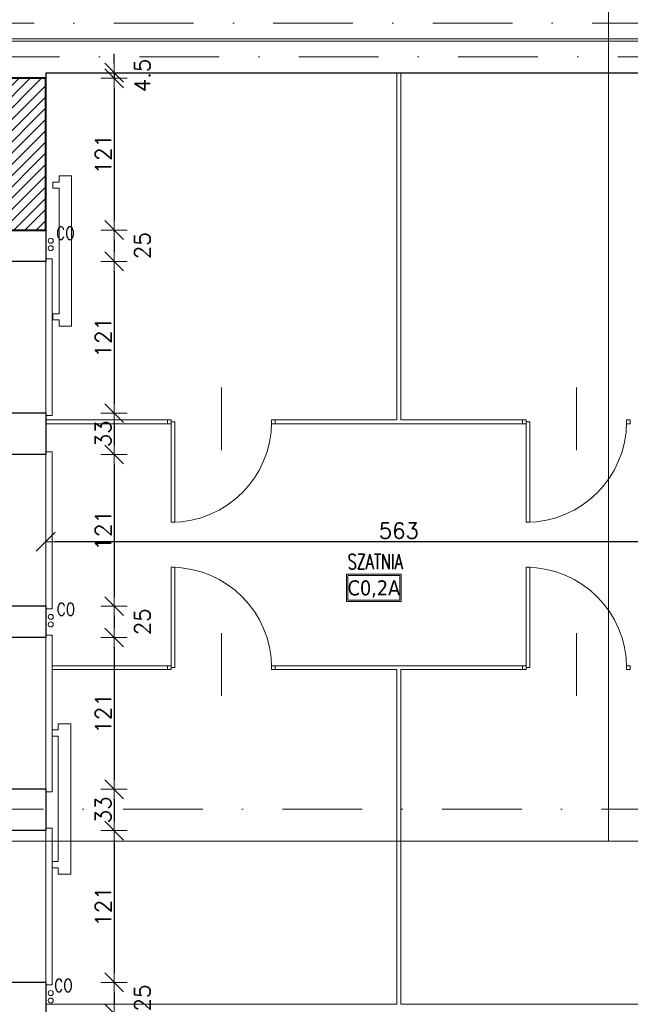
# Model space of a CAD drawing. Header units: millimetres. Extents: x 23192 to 177760, y -399809 to -79279.
# Tile 117 of 256: x 51996 to 52483, y -196383 to -195597. Entities that reach past the tile are written whole.
import ezdxf
from ezdxf.enums import TextEntityAlignment as Align

# ---------------------------------------------------------------- set-up
doc = ezdxf.new("R2010")
doc.units = ezdxf.units.MM
doc.linetypes.add('DASHDOT', pattern=[25.4, 12.7, -6.35, 0, -6.35])
doc.linetypes.add('HIDDEN', pattern=[9.525, 6.35, -3.175])
doc.layers.get('0').update_dxf_attribs({"lineweight": 0})
for name, color, linetype, lineweight in [('!! 0_ Istn-sciany', 3, 'Continuous', 30), ('!! 0_ Istn-widok', 1, 'Continuous', 15), ('!! 0_Istn-armatura', 6, 'Continuous', 9), ('!! 0_Istn-cienka', 4, 'Continuous', 9), ('!! 0_Opis_pom', 9, 'Continuous', 13), ('!! 0_Osie', 1, 'DASHDOT', 13), ('!! 1_hatch projektowane ściany', 4, 'Continuous', 5), ('!! 1_PROJ Sciany', 2, 'Continuous', 40), ('!! wymiary osi', 250, 'Continuous', 9), ('0-osie-liniA', 14, 'DASHDOT', 5)]:
    doc.layers.add(name, color=color, linetype=linetype, lineweight=lineweight)
for name, color, linetype, lineweight, plot in [('!! 0_Istn-grzejniki', 7, 'Continuous', 0, False), ('!! 0_ramki', 66, 'Continuous', 9, False), ('Powierzchnia', 140, 'Continuous', 5, False)]:
    doc.layers.add(name, color=color, linetype=linetype, lineweight=lineweight, plot=plot)
doc.styles.add('ARCHETYP', font='romans.shx', dxfattribs={"height": 15})
doc.styles.add('ARIAL', font='tahoma.ttf')
doc.styles.add('TXT', font='simplex.shx')
doc.dimstyles.new('DIM50', dxfattribs={"dimscale": 5, "dimtxt": 2.5, "dimasz": 1.5, "dimexe": 0, "dimexo": 0, "dimgap": 0.5, "dimtad": 1, "dimdec": 4, "dimrnd": 0.5, "dimdsep": 46, "dimtxsty": 'TXT', "dimblk1": 'TICK1', "dimblk2": 'TICK1', "dimsah": 1, "dimcen": 0, "dimse1": 1, "dimse2": 1, "dimclrd": 1, "dimclre": 7, "dimclrt": 9, "dimadec": 0, "dimazin": 0, "dimtfac": 1, "dimtdec": 4, "dimtmove": 2, "dimatfit": 3, "dimldrblk": 'TICK1', "dimfxl": 1, "dimtolj": 1, "dimarcsym": 0})

# ---------------------------------------------------------------- blocks, each defined once
blk = doc.blocks.new('BLOK OSI')
at = {"layer": '0-osie-liniA', "ltscale": 5}
for points in [[(48639.33021, -195663.0883), (55424.2848, -195663.0883)], [(51837.14395, -195690.0883), (53504.05566, -195690.0883)], [(51570.03302, -196290.0883), (53810.60983, -196290.0883)]]:
    blk.add_lwpolyline(points, dxfattribs=at)
blk = doc.blocks.new('TICK1')
at = {"color": 0}
for p, q in [((0, -1.4), (0, 1.4)), ((0, 0), (-1, 0))]:
    blk.add_line(p, q, dxfattribs=at)
at = {"color": 2}
blk.add_line((-1, -1), (1, 1), dxfattribs=at)
blk = doc.blocks.new('*D2504')
at = {"layer": '!! wymiary osi', "color": 1, "lineweight": -2, "transparency": 16777216}
blk.add_line((52572.21, -196013.65), (52024.21, -196013.65), dxfattribs=at)
at = {"layer": 'DEFPOINTS', "color": 0, "transparency": 16777216}
for p in [(52016.71, -195944.09), (52579.71, -195952.59), (52016.71, -196013.65)]:
    blk.add_point(p, dxfattribs=at)
at = {"layer": '!! wymiary osi', "color": 1, "lineweight": -2, "transparency": 16777216, "xscale": 7.5, "yscale": 7.5, "zscale": 7.5, "rotation": 180}
blk.add_blockref('TICK1', (52016.71, -196013.65), dxfattribs=at)
at = {"layer": '!! wymiary osi', "color": 1, "lineweight": -2, "transparency": 16777216, "xscale": 7.5, "yscale": 7.5, "zscale": 7.5}
blk.add_blockref('TICK1', (52579.71, -196013.65), dxfattribs=at)
at = {"layer": '!! wymiary osi', "color": 9, "transparency": 16777216, "insert": (52298.21, -196004.9), "char_height": 12.5, "attachment_point": 5, "style": 'TXT'}
blk.add_mtext('\\A1;563', dxfattribs=at)
blk = doc.blocks.new('*D2530')
at = {"layer": '!! wymiary osi', "color": 1, "lineweight": -2, "transparency": 16777216}
for p, q in [((52071.25, -195632.09), (52071.25, -195624.59)), ((52071.25, -195639.59), (52071.25, -195644.09)), ((52071.25, -195651.59), (52071.25, -195659.09))]:
    blk.add_line(p, q, dxfattribs=at)
at = {"layer": 'DEFPOINTS', "color": 0, "transparency": 16777216}
for p in [(52016.71, -195639.59), (52016.71, -195644.09), (52071.25, -195644.09)]:
    blk.add_point(p, dxfattribs=at)
at = {"layer": '!! wymiary osi', "color": 1, "lineweight": -2, "transparency": 16777216, "xscale": 7.5, "yscale": 7.5, "zscale": 7.5}
for p, rotation in [((52071.25, -195639.59), 270), ((52071.25, -195644.09), 90)]:
    blk.add_blockref('TICK1', p, dxfattribs=dict(at, rotation=rotation))
at = {"layer": '!! wymiary osi', "color": 9, "transparency": 16777216, "insert": (52093.75, -195641.84), "char_height": 12.5, "attachment_point": 5, "rotation": 90, "style": 'TXT'}
blk.add_mtext('\\A1;4.5', dxfattribs=at)
blk = doc.blocks.new('*D2531')
at = {"layer": '!! wymiary osi', "color": 1, "lineweight": -2, "transparency": 16777216}
blk.add_line((52071.25, -195651.59), (52071.25, -195757.59), dxfattribs=at)
at = {"layer": 'DEFPOINTS', "color": 0, "transparency": 16777216}
for p in [(52016.71, -195644.09), (52016.71, -195765.09), (52071.25, -195765.09)]:
    blk.add_point(p, dxfattribs=at)
at = {"layer": '!! wymiary osi', "color": 1, "lineweight": -2, "transparency": 16777216, "xscale": 7.5, "yscale": 7.5, "zscale": 7.5}
for p, rotation in [((52071.25, -195644.09), 90), ((52071.25, -195765.09), 270)]:
    blk.add_blockref('TICK1', p, dxfattribs=dict(at, rotation=rotation))
at = {"layer": '!! wymiary osi', "color": 9, "transparency": 16777216, "insert": (52062.5, -195704.59), "char_height": 12.5, "attachment_point": 5, "rotation": 90, "style": 'TXT'}
blk.add_mtext('\\A1;121', dxfattribs=at)
blk = doc.blocks.new('*D2532')
at = {"layer": '!! wymiary osi', "color": 1, "lineweight": -2, "transparency": 16777216}
blk.add_line((52071.25, -195772.59), (52071.25, -195782.59), dxfattribs=at)
at = {"layer": 'DEFPOINTS', "color": 0, "transparency": 16777216}
for p in [(52016.71, -195765.09), (52016.71, -195790.09), (52071.25, -195790.09)]:
    blk.add_point(p, dxfattribs=at)
at = {"layer": '!! wymiary osi', "color": 1, "lineweight": -2, "transparency": 16777216, "xscale": 7.5, "yscale": 7.5, "zscale": 7.5}
for p, rotation in [((52071.25, -195765.09), 90), ((52071.25, -195790.09), 270)]:
    blk.add_blockref('TICK1', p, dxfattribs=dict(at, rotation=rotation))
at = {"layer": '!! wymiary osi', "color": 9, "transparency": 16777216, "insert": (52093.75, -195777.59), "char_height": 12.5, "attachment_point": 5, "rotation": 90, "style": 'TXT'}
blk.add_mtext('\\A1;25', dxfattribs=at)
blk = doc.blocks.new('*D2533')
at = {"layer": '!! wymiary osi', "color": 1, "lineweight": -2, "transparency": 16777216}
blk.add_line((52071.25, -195797.59), (52071.25, -195903.59), dxfattribs=at)
at = {"layer": 'DEFPOINTS', "color": 0, "transparency": 16777216}
for p in [(52016.71, -195790.09), (52016.71, -195911.09), (52071.25, -195911.09)]:
    blk.add_point(p, dxfattribs=at)
at = {"layer": '!! wymiary osi', "color": 1, "lineweight": -2, "transparency": 16777216, "xscale": 7.5, "yscale": 7.5, "zscale": 7.5}
for p, rotation in [((52071.25, -195790.09), 90), ((52071.25, -195911.09), 270)]:
    blk.add_blockref('TICK1', p, dxfattribs=dict(at, rotation=rotation))
at = {"layer": '!! wymiary osi', "color": 9, "transparency": 16777216, "insert": (52062.5, -195850.59), "char_height": 12.5, "attachment_point": 5, "rotation": 90, "style": 'TXT'}
blk.add_mtext('\\A1;121', dxfattribs=at)
blk = doc.blocks.new('*D2534')
at = {"layer": '!! wymiary osi', "color": 1, "lineweight": -2, "transparency": 16777216}
blk.add_line((52071.25, -195918.59), (52071.25, -195936.59), dxfattribs=at)
at = {"layer": 'DEFPOINTS', "color": 0, "transparency": 16777216}
for p in [(52016.71, -195911.09), (52016.71, -195944.09), (52071.25, -195944.09)]:
    blk.add_point(p, dxfattribs=at)
at = {"layer": '!! wymiary osi', "color": 1, "lineweight": -2, "transparency": 16777216, "xscale": 7.5, "yscale": 7.5, "zscale": 7.5}
for p, rotation in [((52071.25, -195911.09), 90), ((52071.25, -195944.09), 270)]:
    blk.add_blockref('TICK1', p, dxfattribs=dict(at, rotation=rotation))
at = {"layer": '!! wymiary osi', "color": 9, "transparency": 16777216, "insert": (52062.5, -195927.59), "char_height": 12.5, "attachment_point": 5, "rotation": 90, "style": 'TXT'}
blk.add_mtext('\\A1;33', dxfattribs=at)
blk = doc.blocks.new('*D2535')
at = {"layer": '!! wymiary osi', "color": 1, "lineweight": -2, "transparency": 16777216}
blk.add_line((52071.25, -195951.59), (52071.25, -196057.59), dxfattribs=at)
at = {"layer": 'DEFPOINTS', "color": 0, "transparency": 16777216}
for p in [(52016.71, -195944.09), (52016.71, -196065.09), (52071.25, -196065.09)]:
    blk.add_point(p, dxfattribs=at)
at = {"layer": '!! wymiary osi', "color": 1, "lineweight": -2, "transparency": 16777216, "xscale": 7.5, "yscale": 7.5, "zscale": 7.5}
for p, rotation in [((52071.25, -195944.09), 90), ((52071.25, -196065.09), 270)]:
    blk.add_blockref('TICK1', p, dxfattribs=dict(at, rotation=rotation))
at = {"layer": '!! wymiary osi', "color": 9, "transparency": 16777216, "insert": (52062.5, -196004.59), "char_height": 12.5, "attachment_point": 5, "rotation": 90, "style": 'TXT'}
blk.add_mtext('\\A1;121', dxfattribs=at)
blk = doc.blocks.new('*D2536')
at = {"layer": '!! wymiary osi', "color": 1, "lineweight": -2, "transparency": 16777216}
blk.add_line((52071.25, -196072.59), (52071.25, -196082.59), dxfattribs=at)
at = {"layer": 'DEFPOINTS', "color": 0, "transparency": 16777216}
for p in [(52016.71, -196065.09), (52016.71, -196090.09), (52071.25, -196090.09)]:
    blk.add_point(p, dxfattribs=at)
at = {"layer": '!! wymiary osi', "color": 1, "lineweight": -2, "transparency": 16777216, "xscale": 7.5, "yscale": 7.5, "zscale": 7.5}
for p, rotation in [((52071.25, -196065.09), 90), ((52071.25, -196090.09), 270)]:
    blk.add_blockref('TICK1', p, dxfattribs=dict(at, rotation=rotation))
at = {"layer": '!! wymiary osi', "color": 9, "transparency": 16777216, "insert": (52093.75, -196077.59), "char_height": 12.5, "attachment_point": 5, "rotation": 90, "style": 'TXT'}
blk.add_mtext('\\A1;25', dxfattribs=at)
blk = doc.blocks.new('*D2537')
at = {"layer": '!! wymiary osi', "color": 1, "lineweight": -2, "transparency": 16777216}
blk.add_line((52071.25, -196097.59), (52071.25, -196203.59), dxfattribs=at)
at = {"layer": 'DEFPOINTS', "color": 0, "transparency": 16777216}
for p in [(52016.71, -196090.09), (52016.71, -196211.09), (52071.25, -196211.09)]:
    blk.add_point(p, dxfattribs=at)
at = {"layer": '!! wymiary osi', "color": 1, "lineweight": -2, "transparency": 16777216, "xscale": 7.5, "yscale": 7.5, "zscale": 7.5}
for p, rotation in [((52071.25, -196090.09), 90), ((52071.25, -196211.09), 270)]:
    blk.add_blockref('TICK1', p, dxfattribs=dict(at, rotation=rotation))
at = {"layer": '!! wymiary osi', "color": 9, "transparency": 16777216, "insert": (52062.5, -196150.59), "char_height": 12.5, "attachment_point": 5, "rotation": 90, "style": 'TXT'}
blk.add_mtext('\\A1;121', dxfattribs=at)
blk = doc.blocks.new('*D2538')
at = {"layer": '!! wymiary osi', "color": 1, "lineweight": -2, "transparency": 16777216}
blk.add_line((52071.25, -196218.59), (52071.25, -196236.59), dxfattribs=at)
at = {"layer": 'DEFPOINTS', "color": 0, "transparency": 16777216}
for p in [(52016.71, -196211.09), (52016.71, -196244.09), (52071.25, -196244.09)]:
    blk.add_point(p, dxfattribs=at)
at = {"layer": '!! wymiary osi', "color": 1, "lineweight": -2, "transparency": 16777216, "xscale": 7.5, "yscale": 7.5, "zscale": 7.5}
for p, rotation in [((52071.25, -196211.09), 90), ((52071.25, -196244.09), 270)]:
    blk.add_blockref('TICK1', p, dxfattribs=dict(at, rotation=rotation))
at = {"layer": '!! wymiary osi', "color": 9, "transparency": 16777216, "insert": (52062.5, -196227.59), "char_height": 12.5, "attachment_point": 5, "rotation": 90, "style": 'TXT'}
blk.add_mtext('\\A1;33', dxfattribs=at)
blk = doc.blocks.new('*D2539')
at = {"layer": '!! wymiary osi', "color": 1, "lineweight": -2, "transparency": 16777216}
blk.add_line((52071.25, -196251.59), (52071.25, -196357.59), dxfattribs=at)
at = {"layer": 'DEFPOINTS', "color": 0, "transparency": 16777216}
for p in [(52016.71, -196244.09), (52016.71, -196365.09), (52071.25, -196365.09)]:
    blk.add_point(p, dxfattribs=at)
at = {"layer": '!! wymiary osi', "color": 1, "lineweight": -2, "transparency": 16777216, "xscale": 7.5, "yscale": 7.5, "zscale": 7.5}
for p, rotation in [((52071.25, -196244.09), 90), ((52071.25, -196365.09), 270)]:
    blk.add_blockref('TICK1', p, dxfattribs=dict(at, rotation=rotation))
at = {"layer": '!! wymiary osi', "color": 9, "transparency": 16777216, "insert": (52062.5, -196304.59), "char_height": 12.5, "attachment_point": 5, "rotation": 90, "style": 'TXT'}
blk.add_mtext('\\A1;121', dxfattribs=at)
blk = doc.blocks.new('*D2540')
at = {"layer": '!! wymiary osi', "color": 1, "lineweight": -2, "transparency": 16777216}
blk.add_line((52071.25, -196372.59), (52071.25, -196382.59), dxfattribs=at)
at = {"layer": 'DEFPOINTS', "color": 0, "transparency": 16777216}
for p in [(52016.71, -196365.09), (52016.71, -196390.09), (52071.25, -196390.09)]:
    blk.add_point(p, dxfattribs=at)
at = {"layer": '!! wymiary osi', "color": 1, "lineweight": -2, "transparency": 16777216, "xscale": 7.5, "yscale": 7.5, "zscale": 7.5}
for p, rotation in [((52071.25, -196365.09), 90), ((52071.25, -196390.09), 270)]:
    blk.add_blockref('TICK1', p, dxfattribs=dict(at, rotation=rotation))
at = {"layer": '!! wymiary osi', "color": 9, "transparency": 16777216, "insert": (52093.75, -196377.59), "char_height": 12.5, "attachment_point": 5, "rotation": 90, "style": 'TXT'}
blk.add_mtext('\\A1;25', dxfattribs=at)

msp = doc.modelspace()

# ---------------------------------------------------------------- hatches: boundary and pattern name
at = {"layer": '!! 1_hatch projektowane ściany'}
h = msp.add_hatch(dxfattribs=at)
h.set_pattern_fill('ANSI31', color=256, scale=2)
h.paths.add_polyline_path([(51966.71142, -195760.0883), (51978.71142, -195760.0883), (51978.71142, -195765.0883), (52016.71142, -195765.0883), (52016.71142, -195644.0883), (51978.71142, -195644.0883), (51978.71142, -195649.0883), (51966.71142, -195649.0883)])

# ---------------------------------------------------------------- linework, layer by layer
at = {"layer": '!! 0_ Istn-sciany'}
for points in [[(52016.71142, -195644.0883), (51978.71142, -195644.0883)], [(52016.71142, -195639.5883), (52561.71142, -195639.5883)], [(52016.71142, -195639.5883), (52016.71142, -195644.0883)], [(52016.71142, -195765.0883), (51978.71142, -195765.0883)], [(52016.71142, -195765.0883), (52016.71142, -195790.0883)], [(52016.71142, -195790.0883), (51978.71142, -195790.0883)], [(52016.71142, -195911.0883), (51978.71142, -195911.0883)], [(52016.71142, -195911.0883), (52016.71142, -195944.0883)], [(52016.71142, -195944.0883), (51978.71142, -195944.0883)], [(52016.71142, -196065.0883), (51978.71142, -196065.0883)], [(52016.71142, -196065.0883), (52016.71142, -196090.0883)], [(52016.71142, -196090.0883), (51978.71142, -196090.0883)], [(52016.71142, -196211.0883), (51978.71142, -196211.0883)], [(52016.71142, -196211.0883), (52016.71142, -196244.0883)], [(52016.71142, -196244.0883), (51978.71142, -196244.0883)], [(52016.71142, -196365.0883), (51978.71142, -196365.0883)], [(52016.71142, -196365.0883), (52016.71142, -196390.0883)]]:
    msp.add_lwpolyline(points, dxfattribs=at)
at = {"layer": '!! 0_ Istn-widok'}
for p, q in [((52296.71142, -195639.5883), (52296.71142, -195916.5883)), ((52299.71142, -195639.5883), (52299.71142, -195916.5883)), ((52296.71142, -196115.5883), (52296.71142, -196382.5883)), ((52299.71142, -196115.5883), (52299.71142, -196382.5883))]:
    msp.add_line(p, q, dxfattribs=at)
for points in [[(51976.71142, -195612.5883), (52604.71142, -195612.5883)], [(51978.71142, -195614.5883), (52604.71142, -195614.5883)], [(52016.71142, -195788.0883), (52021.71142, -195788.0883)], [(52021.71142, -195788.0883), (52021.71142, -195913.0883)], [(52156.71142, -195890.5883), (52156.71142, -195940.5883)], [(52439.71142, -195890.5883), (52439.71142, -195940.5883)], [(52016.71142, -195913.0883), (52021.71142, -195913.0883)], [(52016.71142, -195916.5883), (52113.71142, -195916.5883)], [(52016.71142, -195919.5883), (52113.71142, -195919.5883)], [(52199.71142, -195916.5883), (52296.71142, -195916.5883)], [(52199.71142, -195919.5883), (52396.71142, -195919.5883)], [(52299.71142, -195916.5883), (52396.71142, -195916.5883)], [(52016.71142, -195942.0883), (52021.71142, -195942.0883)], [(52021.71142, -195942.0883), (52021.71142, -196067.0883)], [(52016.71142, -196067.0883), (52021.71142, -196067.0883)], [(52016.71142, -196088.0883), (52021.71142, -196088.0883)], [(52021.71142, -196088.0883), (52021.71142, -196213.0883)], [(52156.71142, -196086.5883), (52156.71142, -196136.5883)], [(52439.71142, -196086.5883), (52439.71142, -196136.5883)], [(52021.71142, -196112.5883), (52113.71142, -196112.5883)], [(52021.71142, -196115.5883), (52113.71142, -196115.5883)], [(52199.71142, -196112.5883), (52396.71142, -196112.5883)], [(52199.71142, -196115.5883), (52296.71142, -196115.5883)], [(52299.71142, -196115.5883), (52396.71142, -196115.5883)], [(52016.71142, -196213.0883), (52021.71142, -196213.0883)], [(52016.71142, -196242.0883), (52021.71142, -196242.0883)], [(52021.71142, -196242.0883), (52021.71142, -196367.0883)], [(52016.71142, -196367.0883), (52021.71142, -196367.0883)], [(52016.71142, -196382.5883), (52296.71142, -196382.5883)], [(52299.71142, -196382.5883), (52579.71142, -196382.5883)]]:
    msp.add_lwpolyline(points, dxfattribs=at)
for points in [[(52116.71142, -195916.5883), (52113.71142, -195916.5883), (52113.71142, -195919.5883), (52116.71142, -195919.5883)], [(52119.71142, -195998.0883), (52119.71142, -195918.0883), (52116.71142, -195918.0883), (52116.71142, -195998.0883)], [(52196.71142, -195916.5883), (52199.71142, -195916.5883), (52199.71142, -195919.5883), (52196.71142, -195919.5883)], [(52399.71142, -195916.5883), (52396.71142, -195916.5883), (52396.71142, -195919.5883), (52399.71142, -195919.5883)], [(52402.71142, -195998.0883), (52402.71142, -195918.0883), (52399.71142, -195918.0883), (52399.71142, -195998.0883)], [(52479.71142, -195916.5883), (52482.71142, -195916.5883), (52482.71142, -195919.5883), (52479.71142, -195919.5883)], [(52119.71142, -196034.0883), (52119.71142, -196114.0883), (52116.71142, -196114.0883), (52116.71142, -196034.0883)], [(52402.71142, -196034.0883), (52402.71142, -196114.0883), (52399.71142, -196114.0883), (52399.71142, -196034.0883)], [(52116.71142, -196112.5883), (52113.71142, -196112.5883), (52113.71142, -196115.5883), (52116.71142, -196115.5883)], [(52196.71142, -196112.5883), (52199.71142, -196112.5883), (52199.71142, -196115.5883), (52196.71142, -196115.5883)], [(52399.71142, -196112.5883), (52396.71142, -196112.5883), (52396.71142, -196115.5883), (52399.71142, -196115.5883)], [(52479.71142, -196112.5883), (52482.71142, -196112.5883), (52482.71142, -196115.5883), (52479.71142, -196115.5883)]]:
    msp.add_lwpolyline(points, close=True, dxfattribs=at)
for centre, start, end in [((52116.71142, -195918.0883), 269.99999996, 359.99999996), ((52399.71142, -195918.0883), 269.99999996, 359.99999996), ((52116.71142, -196114.0883), 0.00000004, 90.00000004), ((52399.71142, -196114.0883), 0.00000004, 90.00000004)]:
    msp.add_arc(centre, 80, start, end, dxfattribs=at)
at = {"layer": '!! 0_Istn-armatura'}
for centre in [(52020.71142, -195773.5883), (52020.71142, -195779.5883), (52020.71142, -196073.5883), (52020.71142, -196079.5883), (52020.71142, -196373.5883), (52020.71142, -196379.5883)]:
    msp.add_circle(centre, 2, dxfattribs=at)
at = {"layer": '!! 0_Istn-cienka', "linetype": 'HIDDEN', "ltscale": 2}
for points in [[(52016.71142, -195644.0883), (52016.71142, -195765.0883)], [(52016.71142, -195790.0883), (52016.71142, -195911.0883)], [(52016.71142, -195944.0883), (52016.71142, -196065.0883)], [(52016.71142, -196090.0883), (52016.71142, -196211.0883)], [(52016.71142, -196244.0883), (52016.71142, -196365.0883)]]:
    msp.add_lwpolyline(points, dxfattribs=at)
at = {"layer": '!! 0_Istn-grzejniki'}
for points in [[(52022.32392, -195726.79361), (52027.32392, -195726.79361), (52027.32392, -195721.79361), (52037.32392, -195721.79361), (52037.32392, -195841.79361), (52027.32392, -195841.79361), (52027.32392, -195836.79361), (52022.32392, -195836.79361), (52022.32392, -195831.79361), (52027.32392, -195831.79361), (52027.32392, -195731.79361), (52022.32392, -195731.79361)], [(52021.71142, -196163.79361), (52026.71142, -196163.79361), (52026.71142, -196158.79361), (52036.71142, -196158.79361), (52036.71142, -196278.79361), (52026.71142, -196278.79361), (52026.71142, -196273.79361), (52021.71142, -196273.79361), (52021.71142, -196268.79361), (52026.71142, -196268.79361), (52026.71142, -196168.79361), (52021.71142, -196168.79361)]]:
    msp.add_lwpolyline(points, close=True, dxfattribs=at)
at = {"layer": '!! 0_Opis_pom', "ltscale": 0.7}
for points in [[(52256.54875, -196061.36297), (52300.06875, -196061.36297), (52300.06875, -196039.60297), (52256.54875, -196039.60297)], [(52257.63675, -196060.27497), (52298.98075, -196060.27497), (52298.98075, -196040.69097), (52257.63675, -196040.69097)]]:
    msp.add_lwpolyline(points, close=True, dxfattribs=at)
at = {"layer": '!! 0_ramki'}
for points in [[(48565.42916, -193282.57641), (52765.42916, -193282.57641), (52765.42916, -196252.57641), (48565.42916, -196252.57641)], [(52465.42916, -193282.57641), (56665.42916, -193282.57641), (56665.42916, -196252.57641), (52465.42916, -196252.57641)]]:
    msp.add_lwpolyline(points, close=True, dxfattribs=at)
at = {"layer": '!! 1_PROJ Sciany'}
msp.add_lwpolyline([(51966.71142, -195760.0883), (51978.71142, -195760.0883), (51978.71142, -195765.0883), (52016.71142, -195765.0883), (52016.71142, -195644.0883), (51978.71142, -195644.0883), (51978.71142, -195649.0883), (51966.71142, -195649.0883)], close=True, dxfattribs=at)
at = {"layer": 'Powierzchnia'}
msp.add_lwpolyline([(52579.71142, -195639.5883), (52016.71142, -195639.5883), (52016.71142, -197114.5883), (52579.71142, -197114.5883)], close=True, dxfattribs=at)

# ---------------------------------------------------------------- block references
at = {"layer": '!! 0_Osie'}
msp.add_blockref('BLOK OSI', (0, 63), dxfattribs=at)

# ---------------------------------------------------------------- texts
at = {"layer": '!! 0_Istn-armatura', "style": 'ARCHETYP', "width": 0.8}
for p in [(52025.06118, -195772.55816), (52025.44729, -196072.55816), (52023.48613, -196372.55816)]:
    msp.add_text('CO', height=10, rotation=0.00000004, dxfattribs=at).set_placement(p)
at = {"layer": '!! 0_Opis_pom', "ltscale": 0.7, "style": 'TXT', "width": 0.7}
msp.add_text('SZATNIA', height=12, dxfattribs=at).set_placement((52279.42388, -196035.55666), align=Align.CENTER)
at = {"layer": '!! 0_Opis_pom', "ltscale": 0.7, "style": 'ARIAL'}
msp.add_attdef('C0,2A', text='', height=11.968, dxfattribs=at).set_placement((52278.30875, -196050.48297), align=Align.MIDDLE_CENTER)

# ---------------------------------------------------------------- dimensions: what is measured, and where the dimension line sits
at = {"layer": '!! wymiary osi'}
for base, p1, p2, picture, middle in [((52071.25397, -195644.0883), (52016.71142, -195639.5883), (52016.71142, -195644.0883), '*D2530', (52093.75397, -195641.8383)), ((52071.25397, -195765.0883), (52016.71142, -195644.0883), (52016.71142, -195765.0883), '*D2531', (52062.50397, -195704.5883)), ((52071.25397, -195790.0883), (52016.71142, -195765.0883), (52016.71142, -195790.0883), '*D2532', (52093.75397, -195777.5883)), ((52071.25397, -195911.0883), (52016.71142, -195790.0883), (52016.71142, -195911.0883), '*D2533', (52062.50397, -195850.5883)), ((52071.25397, -195944.0883), (52016.71142, -195911.0883), (52016.71142, -195944.0883), '*D2534', (52062.50397, -195927.5883)), ((52071.25397, -196065.0883), (52016.71142, -195944.0883), (52016.71142, -196065.0883), '*D2535', (52062.50397, -196004.5883)), ((52071.25397, -196090.0883), (52016.71142, -196065.0883), (52016.71142, -196090.0883), '*D2536', (52093.75397, -196077.5883)), ((52071.25397, -196211.0883), (52016.71142, -196090.0883), (52016.71142, -196211.0883), '*D2537', (52062.50397, -196150.5883)), ((52071.25397, -196244.0883), (52016.71142, -196211.0883), (52016.71142, -196244.0883), '*D2538', (52062.50397, -196227.5883)), ((52071.25397, -196365.0883), (52016.71142, -196244.0883), (52016.71142, -196365.0883), '*D2539', (52062.50397, -196304.5883)), ((52071.25397, -196390.0883), (52016.71142, -196365.0883), (52016.71142, -196390.0883), '*D2540', (52093.75397, -196377.5883))]:
    dim = msp.add_linear_dim(base=base, p1=p1, p2=p2, angle=90, dimstyle='DIM50', dxfattribs=at)
    dim.commit()
    dim.dimension.update_dxf_attribs({"geometry": picture, "text_midpoint": middle})
dim = msp.add_linear_dim(base=(52016.71142, -196013.65337), p1=(52579.71142, -195952.5883), p2=(52016.71142, -195944.0883), dimstyle='DIM50', dxfattribs=at)
dim.commit()
dim.dimension.update_dxf_attribs({"geometry": '*D2504', "text_midpoint": (52298.21142, -196004.90337)})

doc.saveas('drawing.dxf')
